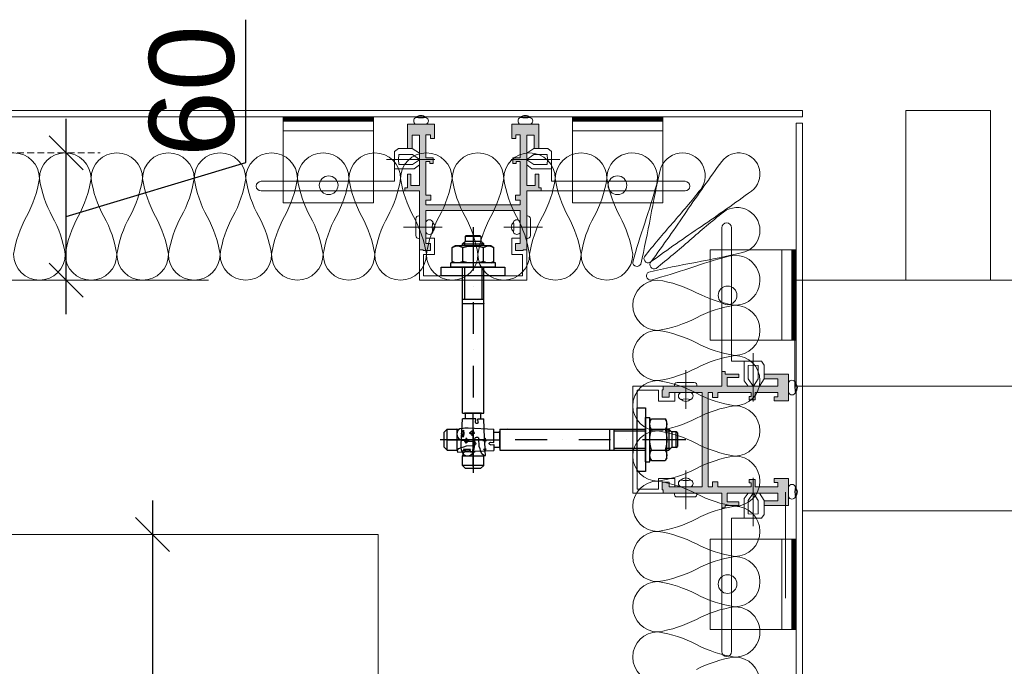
# Model space of a CAD drawing. Header units: millimetres. Extents: x 3652085 to 3778338, y -303702 to -273644.
# Tile 164 of 256: x 3679509 to 3679974, y -275460 to -275155. Entities that reach past the tile are written whole.
import ezdxf

# ---------------------------------------------------------------- set-up
doc = ezdxf.new("R2010")
doc.units = ezdxf.units.MM
doc.header["$PDMODE"] = 34
doc.linetypes.add('HIDDEN2', pattern=[4.7625, 3.175, -1.5875])
doc.layers.add('!!!! BALCONY', color=7, linetype='Continuous')
doc.layers.add('!!!! QVABIS FARTI', color=7, linetype='Continuous')
for name, color, linetype, lineweight in [('DETAIL    (HAUSART)', 110, 'Continuous', 5), ('DIM-03    (HAUSART)', 111, 'Continuous', 5), ('HANDRAIL-EXT   (HAUSART)', 247, 'Continuous', 5), ('INSULATION (HAUSEART)', 31, 'Continuous', 15), ('METAL-CONSTRUCTION (HAUSART)', 186, 'Continuous', 5), ('SLAB    (HAUSART)', 8, 'Continuous', 20)]:
    doc.layers.add(name, color=color, linetype=linetype, lineweight=lineweight)
doc.styles.add('1-20 Eng HA', font='arial.ttf', dxfattribs={"height": 40})
doc.dimstyles.new('1-20 Eng HA', dxfattribs={"dimtxt": 40, "dimasz": 16, "dimexe": 16, "dimexo": 5, "dimgap": 5, "dimtad": 1, "dimdec": 0, "dimlfac": -1, "dimzin": 0, "dimdsep": 46, "dimtxsty": '1-20 Eng HA', "dimblk": 'OBLIQUE', "dimcen": 0.09, "dimdle": 16, "dimclrd": 256, "dimclre": 256, "dimclrt": 256, "dimadec": 0, "dimazin": 0, "dimtfac": 1, "dimtdec": 0, "dimtofl": 0, "dimtmove": 0, "dimatfit": 3, "dimldrblk": 'OBLIQUE', "dimfxl": 1, "dimtolj": 1, "dimtzin": 0, "dimlwe": 0, "dimarcsym": 0})
pattern_1 = [(225, (31171581.22227, -5168657.50476), (0.2245064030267, -0.2245064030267), []), (315, (31171581.22227, -5168657.50476), (0.6735192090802, -0.2245064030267), [0.79375, -0.47625])]

# ---------------------------------------------------------------- blocks, each defined once
blk = doc.blocks.new('_Oblique')
at = {"color": 0, "linetype": 'ByBlock', "lineweight": -2}
blk.add_line((-0.5, -0.5), (0.5, 0.5), dxfattribs=at)
blk = doc.blocks.new('*D216')
at = {"layer": 'Defpoints', "color": 0, "lineweight": 0, "transparency": 16777216}
for p in [(3679633.51, -275397.99), (3679572.06, -275947.99), (3679678.44, -275947.99)]:
    blk.add_point(p, dxfattribs=at)
at = {"layer": 'DIM-03    (HAUSART)', "lineweight": -2, "transparency": 16777216}
blk.add_line((3679572.06, -275381.99), (3679572.06, -275963.99), dxfattribs=at)
at = {"layer": 'DIM-03    (HAUSART)', "linetype": 'HIDDEN2', "lineweight": 0, "transparency": 16777216}
for p, q in [((3679628.51, -275397.99), (3679556.06, -275397.99)), ((3679673.44, -275947.99), (3679556.06, -275947.99))]:
    blk.add_line(p, q, dxfattribs=at)
at = {"layer": 'DIM-03    (HAUSART)', "lineweight": -2, "transparency": 16777216, "xscale": 16, "yscale": 16, "zscale": 16}
for p, rotation in [((3679572.06, -275397.99), 90), ((3679572.06, -275947.99), 270)]:
    blk.add_blockref('_Oblique', p, dxfattribs=dict(at, rotation=rotation))
at = {"layer": 'DIM-03    (HAUSART)', "transparency": 16777216, "insert": (3679546.64, -275672.99), "char_height": 40, "attachment_point": 5, "rotation": 90, "style": '1-20 Eng HA'}
blk.add_mtext('\\A1;550', dxfattribs=at)
blk = doc.blocks.new('*D278')
at = {"layer": 'Defpoints', "color": 0, "lineweight": 0, "transparency": 16777216}
for p in [(3679479.41, -275217.98, -0.56), (3679531.33, -275217.98), (3679496.2, -275277.99, -0.56)]:
    blk.add_point(p, dxfattribs=at)
at = {"layer": 'DIM-03    (HAUSART)', "lineweight": -2, "transparency": 16777216}
for p, q in [((3679616.09, -275222.55), (3679616.09, -275155.17)), ((3679531.33, -275293.99), (3679531.33, -275201.98)), ((3679531.33, -275247.98), (3679616.09, -275222.55))]:
    blk.add_line(p, q, dxfattribs=at)
at = {"layer": 'DIM-03    (HAUSART)', "linetype": 'HIDDEN2', "lineweight": 0, "transparency": 16777216}
for p, q in [((3679484.41, -275217.98), (3679547.33, -275217.98)), ((3679501.2, -275277.99), (3679547.33, -275277.99))]:
    blk.add_line(p, q, dxfattribs=at)
at = {"layer": 'DIM-03    (HAUSART)', "lineweight": -2, "transparency": 16777216, "xscale": 16, "yscale": 16, "zscale": 16}
for p, rotation in [((3679531.33, -275217.98), 90), ((3679531.33, -275277.99), 270)]:
    blk.add_blockref('_Oblique', p, dxfattribs=dict(at, rotation=rotation))
at = {"layer": 'DIM-03    (HAUSART)', "transparency": 16777216, "insert": (3679590.67, -275188.86), "char_height": 40, "attachment_point": 5, "rotation": 90, "style": '1-20 Eng HA'}
blk.add_mtext('\\A1;60', dxfattribs=at)
blk = doc.blocks.new('Dubel_2')
for p, q in [((0, 15), (-4, 15)), ((-4, 15), (-4, -15)), ((0, -15), (0, 15)), ((-14, 8.5), (-13.25, 9.8)), ((-13.25, 9.8), (-13.65, 9.05)), ((-6.75, 9.8), (-13.25, 9.8)), ((-6.35, 9.05), (-6.75, 9.8)), ((-6, 8.5), (-6.75, 9.8)), ((-4, 10.5), (-6, 10.5)), ((-6, -10.5), (-6, 10.5)), ((-4, -10.5), (-4, 10.5)), ((-15, 5), (-16.34, 3.6)), ((-14, 5), (-15, 5)), ((-15, 5), (-15, -5)), ((-14, -8.5), (-14, 8.5)), ((-13.9, 8.25), (-14, 7.35)), ((-14, 7.35), (-13.9, 6.5)), ((-13.65, 9.05), (-13.9, 8.25)), ((-13.9, 6.5), (-13.65, 5.65)), ((-13.25, 4.9), (-13.7, 3)), ((-13.65, 5.65), (-13.25, 4.9)), ((-6.75, 4.9), (-13.25, 4.9)), ((-6.75, 4.9), (-6.35, 5.65)), ((-6.25, 3), (-6.75, 4.9)), ((-6.1, 8.25), (-6.35, 9.05)), ((-6.35, 5.65), (-6.1, 6.5)), ((-6, 7.35), (-6.1, 8.25)), ((-6.1, 6.5), (-6, 7.35)), ((64.83, 5), (-4, 5)), ((11.05, 5), (11.05, -5)), ((13.05, 5), (13.05, -5)), ((60.98, 5.25), (60.98, 5.25)), ((64.83, 5), (64.83, -5)), ((79.67, 5.6), (67.53, 4.95)), ((67.53, -1.3), (67.53, 4.95)), ((81.22, 5.6), (79.67, 5.6)), ((82.77, 5.35), (81.22, 5.6)), ((82.77, 5.35), (83.62, 5.05)), ((83.62, 5.05), (84.37, 4.45)), ((84.02, 4.8), (85.02, 5)), ((89.52, 5), (85.02, 5)), ((85.02, 5), (85.02, -5)), ((91.02, 3.5), (89.52, 5)), ((89.52, -5), (89.52, 5)), ((-22.89, 0), (-2.5, 0)), ((-18.94, 3.2), (-18.44, 3.7)), ((-18.94, 3.2), (-18.94, -3.2)), ((-18.44, -3.7), (-18.44, 3.7)), ((-18.44, 3.7), (-16.34, 3.7)), ((-16.34, 3.6), (-16.34, -3.6)), ((-15.89, 4.1), (-14, 4.1)), ((-13.7, 3), (-13.95, 1)), ((-13.95, 1), (-13.95, -1)), ((-6, 1), (-6.25, 3)), ((-6, -1), (-6, 1)), ((-4, 4.1), (11.05, 4.1)), ((5, 0), (5, 0)), ((12.5, 0), (27.49, 0)), ((34.99, 0), (34.99, 0)), ((42.49, 0), (57.48, 0)), ((64.83, 4), (64.93, 3.7)), ((64.83, -4), (64.83, 4)), ((64.93, 3.7), (65.18, 3.6)), ((89.97, 0), (64.98, 0)), ((64.98, 0), (64.98, 0)), ((67.53, 3.6), (65.18, 3.6)), ((72.48, 0), (92.92, 0)), ((79.17, 3.25), (76.47, 3.1)), ((77.22, 3.8), (76.87, 3.1)), ((76.87, 3.1), (77.62, 2.35)), ((78.12, 3.95), (77.22, 3.8)), ((77.62, 2.35), (78.62, 2.75)), ((77.87, 1.8), (77.72, 4.4)), ((78.72, 3.45), (78.12, 3.95)), ((78.62, 2.75), (78.72, 3.45)), ((81.82, 4.5), (81.77, 2.8)), ((81.77, 2.8), (82.02, 1.15)), ((82.32, 4.05), (81.82, 4.5)), ((82.02, 1.15), (81.82, 4.5)), ((82.02, 1.15), (82.47, 1.6)), ((82.67, 3.5), (82.32, 4.05)), ((82.47, 1.6), (82.72, 2.2)), ((83.87, 0.3), (82.47, -0.2)), ((82.77, 2.85), (82.67, 3.5)), ((82.72, 2.2), (82.77, 2.85)), ((84.67, 1.2), (83.87, 0.3)), ((84.37, 4.45), (84.82, 3.6)), ((84.97, 2.65), (84.67, 1.2)), ((84.82, 3.6), (84.97, 2.65)), ((91.02, -3.5), (91.02, 3.5)), ((92.92, 0), (92.92, 0)), ((-18.44, -3.7), (-18.94, -3.2)), ((-18.44, -3.7), (-16.34, -3.7)), ((-15, -5), (-16.34, -3.6)), ((-15.89, -4.1), (-14, -4.1)), ((-13.95, -1), (-13.7, -2.95)), ((-13.7, -2.95), (-13.25, -4.9)), ((-6.75, -4.9), (-6.25, -2.95)), ((-6.25, -2.95), (-6, -1)), ((-4, -4.1), (11.05, -4.1)), ((64.93, -3.7), (64.83, -4)), ((65.18, -3.6), (64.93, -3.7)), ((67.53, -3.6), (65.18, -3.6)), ((69.23, -1.2), (67.53, -1.3)), ((69.23, -2.4), (67.53, -2.3)), ((67.53, -2.3), (67.53, -5.05)), ((69.53, -1.35), (69.23, -1.2)), ((69.23, -2.4), (69.53, -2.25)), ((69.73, -1.65), (69.53, -1.35)), ((69.53, -2.25), (69.73, -1.95)), ((69.73, -1.95), (69.73, -1.65)), ((76.17, -1.55), (76.12, -1.9)), ((76.12, -1.9), (76.22, -2.25)), ((76.32, -1.2), (76.17, -1.55)), ((76.22, -2.25), (76.47, -2.55)), ((76.62, -1), (76.32, -1.2)), ((76.47, -2.55), (76.77, -2.7)), ((76.97, -0.9), (76.62, -1)), ((80.52, -2.9), (76.77, -2.7)), ((80.77, -0.7), (76.97, -0.9)), ((77.72, -4.55), (77.67, -6.25)), ((81.67, -3.3), (80.52, -2.9)), ((81.62, -0.45), (80.77, -0.7)), ((82.47, -0.2), (81.62, -0.45)), ((82.87, -3.65), (81.67, -3.3)), ((84.02, -4.15), (82.87, -3.65)), ((84.82, -5.05), (84.02, -4.15)), ((89.52, -5), (91.02, -3.5)), ((-14, -5), (-15, -5)), ((-13.9, -6.5), (-14, -7.35)), ((-14, -7.35), (-13.9, -8.2)), ((-14, -8.5), (-13.25, -9.8)), ((-13.65, -5.65), (-13.9, -6.5)), ((-13.9, -8.2), (-13.65, -9.05)), ((-13.25, -4.9), (-13.65, -5.65)), ((-13.65, -9.05), (-13.25, -9.8)), ((-6.75, -4.9), (-13.25, -4.9)), ((-6.35, -5.65), (-6.75, -4.9)), ((-6, -8.5), (-6.75, -9.8)), ((-6.75, -9.8), (-6.35, -9.05)), ((-6.1, -6.5), (-6.35, -5.65)), ((-6.35, -9.05), (-6.1, -8.2)), ((-6, -7.35), (-6.1, -6.5)), ((-6.1, -8.2), (-6, -7.35)), ((64.83, -5), (-4, -5)), ((13, -5), (13.05, -5)), ((76.57, -5.45), (67.53, -5.05)), ((76.62, -5.5), (76.57, -5.45)), ((76.67, -5.55), (76.62, -5.5)), ((77.67, -5.45), (76.67, -5.45)), ((76.67, -5.55), (76.72, -5.9)), ((78.62, -5.65), (76.72, -5.9)), ((78.62, -5.55), (77.67, -5.45)), ((78.72, -5.55), (78.62, -5.65)), ((81.62, -5.7), (78.72, -5.55)), ((81.82, -4.95), (81.62, -5.7)), ((81.62, -5.7), (81.72, -6.2)), ((81.82, -4.95), (81.72, -6.2)), ((82.62, -5.75), (81.72, -6.2)), ((82.62, -5.75), (81.82, -4.95)), ((84.77, -5.85), (82.62, -5.75)), ((84.82, -5.05), (84.77, -5.85)), ((84.82, -4.95), (85.02, -5)), ((89.52, -5), (85.02, -5)), ((-6.75, -9.8), (-13.25, -9.8)), ((-4, -10.5), (-6, -10.5)), ((-4, -15), (0, -15))]:
    blk.add_line(p, q)

msp = doc.modelspace()

# ---------------------------------------------------------------- hatches: boundary and pattern name
at = {"layer": '!!!! BALCONY', "linetype": 'Continuous', "lineweight": 13}
h = msp.add_hatch(dxfattribs=at)
h.set_pattern_fill('NET', color=252, scale=50, angle=360, style=0)
h.set_pattern_definition([(360, (3876703.29, -411435.73), (8e-14, 158.75), []), (90, (3876703.29, -411435.73), (-158.75, 9e-14), [])])
edge = h.paths.add_edge_path()
edge.add_line((3680526.49, -277142.43), (3680641.23, -277142.43))
edge.add_line((3680641.23, -277142.43), (3680641.23, -277007.45))
edge.add_line((3680641.23, -277007.45), (3680641.23, -277001.38))
edge.add_line((3680641.23, -277001.38), (3680641.23, -276991.38))
edge.add_line((3680641.23, -276991.38), (3680641.23, -276968.2))
edge.add_line((3680641.23, -276968.2), (3680641.23, -276542.2))
edge.add_line((3680641.23, -276542.2), (3680641.23, -276515.38))
edge.add_line((3680641.23, -276515.38), (3680641.23, -276491.8))
edge.add_line((3680641.23, -276491.8), (3680641.23, -276468.46))
edge.add_line((3680641.23, -276468.46), (3680641.23, -276300.34))
edge.add_line((3680641.23, -276300.34), (3680641.23, -276257.42))
edge.add_line((3680641.23, -276257.42), (3680641.23, -275991.99))
edge.add_line((3680641.23, -275991.99), (3680641.23, -275859.99))
edge.add_line((3680641.23, -275859.99), (3680641.23, -275327.99))
edge.add_line((3680641.23, -275327.99), (3679924.56, -275327.99))
edge.add_line((3679924.56, -275327.99), (3679878.45, -275327.99))
edge.add_line((3679878.45, -275327.99), (3679878.45, -275961))
edge.add_line((3679878.45, -275961), (3679798.43, -275961))
edge.add_line((3679798.43, -275961), (3679798.43, -275991.99))
edge.add_line((3679798.43, -275991.99), (3679798.43, -275991.99))
edge.add_line((3679798.43, -275991.99), (3679798.44, -276019.38))
edge.add_line((3679798.44, -276019.38), (3679798.45, -276671.49))
edge.add_line((3679798.45, -276671.49), (3679798.46, -276673.23))
edge.add_line((3679798.46, -276673.23), (3679798.46, -276714.99))
edge.add_line((3679798.46, -276714.99), (3679798.46, -276721.77))
edge.add_line((3679798.46, -276721.77), (3679798.45, -276728.49))
edge.add_line((3679798.45, -276728.49), (3679798.45, -276744.99))
edge.add_line((3679798.45, -276744.99), (3679798.47, -276744.99))
edge.add_arc((3679799.97, -276747.57), 2.99, 60.6662, 120.1949, ccw=False)
edge.add_line((3679801.43, -276744.97), (3679801.43, -276744.99))
edge.add_line((3679801.43, -276744.99), (3679810.63, -276744.99))
edge.add_line((3679810.63, -276744.99), (3679810.64, -276744.99))
edge.add_line((3679810.64, -276744.99), (3679819.54, -276744.99))
edge.add_line((3679819.54, -276744.99), (3679819.54, -276744.99))
edge.add_line((3679819.54, -276744.99), (3679822.77, -276744.99))
edge.add_line((3679822.77, -276744.99), (3679822.77, -276744.99))
edge.add_line((3679822.77, -276744.99), (3679828.1, -276744.99))
edge.add_line((3679828.1, -276744.99), (3679828.1, -276744.99))
edge.add_line((3679828.1, -276744.99), (3679831.24, -276744.99))
edge.add_line((3679831.24, -276744.99), (3679831.24, -276744.99))
edge.add_line((3679831.24, -276744.99), (3679836.94, -276744.99))
edge.add_line((3679836.94, -276744.99), (3679836.94, -276744.99))
edge.add_line((3679836.94, -276744.99), (3679844.54, -276744.99))
edge.add_line((3679844.54, -276744.99), (3679844.54, -276744.99))
edge.add_line((3679844.54, -276744.99), (3679854.98, -276744.99))
edge.add_line((3679854.98, -276744.99), (3679854.98, -276744.99))
edge.add_line((3679854.98, -276744.99), (3679856.86, -276744.99))
edge.add_line((3679856.86, -276744.99), (3679858.63, -276744.99))
edge.add_line((3679858.63, -276744.99), (3679863.56, -276744.99))
edge.add_line((3679863.56, -276744.99), (3679872.45, -276744.99))
edge.add_line((3679872.45, -276744.99), (3679878.45, -276744.99))
edge.add_line((3679878.45, -276744.99), (3679878.45, -276977.99))
edge.add_line((3679878.45, -276977.99), (3680487.9, -276977.99))
edge.add_line((3680487.9, -276977.99), (3680487.9, -277142.43))
edge.add_line((3680487.9, -277142.43), (3680526.49, -277142.43))
at = {"layer": 'DETAIL    (HAUSART)'}
h = msp.add_hatch(dxfattribs=at)
h.set_pattern_fill('ANSI38', color=0, scale=0.1, angle=270)
h.set_pattern_definition([(315, (8577316.9673, 27222493.51054), (0.2245064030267, 0.2245064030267), []), (45, (8577316.9673, 27222493.51054), (0.2245064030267, 0.6735192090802), [0.79375, -0.47625])])
h.paths.add_polyline_path([(3679633.69, -275201), (3679633.69, -275203), (3679676.27, -275203), (3679676.27, -275201)])
h = msp.add_hatch(dxfattribs=at)
h.set_pattern_fill('ANSI38', color=0, scale=0.1, angle=270)
h.set_pattern_definition([(315, (8577180.56564, 27222493.51054), (0.2245064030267, 0.2245064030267), []), (45, (8577180.56564, 27222493.51054), (0.2245064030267, 0.6735192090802), [0.79375, -0.47625])])
h.paths.add_polyline_path([(3679770.09, -275201), (3679770.09, -275203), (3679812.67, -275203), (3679812.67, -275201)])
h = msp.add_hatch(color=0, dxfattribs=at)
h.set_gradient(color1=(51, 51, 51), color2=(0, 0, 0), one_color=1, name='HEMISPHERICAL')
h.paths.add_polyline_path([(3679748.45, -275263.65), (3679746.77, -275263.65), (3679746.77, -275264.1), (3679743.2, -275264.1), (3679743.2, -275260.78), (3679745.41, -275260.78), (3679745.41, -275247.96), (3679745.41, -275245.19), (3679700.95, -275245.19), (3679700.95, -275247.96), (3679700.95, -275260.78), (3679703.16, -275260.78), (3679703.16, -275264.1), (3679699.59, -275264.1), (3679699.59, -275263.65), (3679697.91, -275263.65), (3679697.91, -275247.96), (3679697.91, -275235.95), (3679691.02, -275235.95), (3679691.02, -275234.44), (3679692.21, -275234.44), (3679692.21, -275228.02), (3679693.86, -275228.02), (3679693.86, -275233.41), (3679697.91, -275233.41), (3679697.91, -275232.95), (3679697.91, -275209.58), (3679694.5, -275209.58), (3679694.5, -275215.94), (3679692.22, -275215.94), (3679692.22, -275204.52), (3679704.92, -275204.52), (3679704.92, -275211.22), (3679703.03, -275211.22), (3679703.03, -275209.53), (3679700.95, -275209.53), (3679700.95, -275220.25), (3679704.42, -275220.25), (3679704.42, -275223.02), (3679702.81, -275223.02), (3679702.81, -275222.1), (3679700.95, -275222.1), (3679700.95, -275232.95), (3679700.95, -275237.9), (3679703.23, -275237.9), (3679703.23, -275240.34), (3679700.95, -275240.34), (3679700.95, -275242.44), (3679745.41, -275242.44), (3679745.41, -275240.34), (3679743.13, -275240.34), (3679743.13, -275237.9), (3679745.41, -275237.9), (3679745.41, -275232.95), (3679745.41, -275222.1), (3679743.55, -275222.1), (3679743.55, -275223.02), (3679741.94, -275223.02), (3679741.94, -275220.25), (3679745.41, -275220.25), (3679745.41, -275209.53), (3679743.33, -275209.53), (3679743.33, -275211.22), (3679741.44, -275211.22), (3679741.44, -275204.52), (3679754.13, -275204.52), (3679754.13, -275215.94), (3679751.97, -275215.94), (3679751.97, -275209.58), (3679748.45, -275209.58), (3679748.45, -275232.95), (3679748.45, -275233.41), (3679752.5, -275233.41), (3679752.5, -275228.02), (3679754.15, -275228.02), (3679754.15, -275234.44), (3679755.34, -275234.44), (3679755.34, -275235.95), (3679748.45, -275235.95), (3679748.45, -275247.96)])
h = msp.add_hatch(dxfattribs=at)
h.set_pattern_fill('ANSI38', color=0, scale=0.1, angle=180)
h.set_pattern_definition(pattern_1)
h.paths.add_polyline_path([(3679875.44, -275263.77), (3679873.44, -275263.77), (3679873.44, -275306.35), (3679875.44, -275306.35)])
h = msp.add_hatch(color=0, dxfattribs=at)
h.set_gradient(color1=(51, 51, 51), color2=(0, 0, 0), one_color=1, name='HEMISPHERICAL')
h.paths.add_polyline_path([(3679812.79, -275378.53), (3679812.79, -275376.85), (3679812.34, -275376.85), (3679812.34, -275373.29), (3679815.66, -275373.29), (3679815.66, -275375.49), (3679828.48, -275375.49), (3679831.26, -275375.49), (3679831.26, -275331.03), (3679828.48, -275331.03), (3679815.66, -275331.03), (3679815.66, -275333.24), (3679812.34, -275333.24), (3679812.34, -275329.67), (3679812.79, -275329.67), (3679812.79, -275327.99), (3679828.48, -275327.99), (3679840.49, -275327.99), (3679840.49, -275321.1), (3679842, -275321.1), (3679842, -275322.3), (3679848.43, -275322.3), (3679848.43, -275323.95), (3679843.03, -275323.95), (3679843.03, -275327.99), (3679843.49, -275327.99), (3679866.87, -275327.99), (3679866.87, -275324.58), (3679860.5, -275324.58), (3679860.5, -275322.31), (3679871.92, -275322.31), (3679871.92, -275335), (3679865.22, -275335), (3679865.22, -275333.12), (3679866.92, -275333.12), (3679866.92, -275331.03), (3679856.19, -275331.03), (3679856.19, -275334.5), (3679853.42, -275334.5), (3679853.42, -275332.89), (3679854.34, -275332.89), (3679854.34, -275331.03), (3679843.49, -275331.03), (3679838.54, -275331.03), (3679838.54, -275333.31), (3679836.1, -275333.31), (3679836.1, -275331.03), (3679834.01, -275331.03), (3679834.01, -275375.49), (3679836.1, -275375.49), (3679836.1, -275373.21), (3679838.54, -275373.21), (3679838.54, -275375.49), (3679843.49, -275375.49), (3679854.34, -275375.49), (3679854.34, -275373.64), (3679853.42, -275373.64), (3679853.42, -275372.02), (3679856.19, -275372.02), (3679856.19, -275375.49), (3679866.92, -275375.49), (3679866.92, -275373.41), (3679865.22, -275373.41), (3679865.22, -275371.52), (3679871.92, -275371.52), (3679871.92, -275384.22), (3679860.5, -275384.22), (3679860.5, -275382.05), (3679866.87, -275382.05), (3679866.87, -275378.53), (3679843.49, -275378.53), (3679843.03, -275378.53), (3679843.03, -275382.58), (3679848.43, -275382.58), (3679848.43, -275384.23), (3679842, -275384.23), (3679842, -275385.42), (3679840.49, -275385.42), (3679840.49, -275378.53), (3679828.48, -275378.53)])
h = msp.add_hatch(dxfattribs=at)
h.set_pattern_fill('ANSI38', color=0, scale=0.1, angle=180)
h.set_pattern_definition(pattern_1)
h.paths.add_polyline_path([(3679875.44, -275442.75), (3679873.44, -275442.75), (3679873.44, -275400.18), (3679875.44, -275400.18)])

# ---------------------------------------------------------------- linework, layer by layer
at = {"layer": '!!!! QVABIS FARTI', "lineweight": 0}
msp.add_line((3678898.45, -275277.99, -0.54), (3679598.45, -275277.99, -0.54), dxfattribs=at)
at = {"color": 0, "linetype": 'Continuous', "lineweight": 0, "elevation": -0.54}
for points in [[(3678818.45, -275197.99), (3678818.45, -275200.99), (3679878.45, -275200.99), (3679878.45, -275197.99), (3678818.45, -275197.99)], [(3679878.45, -275203.99), (3679875.45, -275203.99), (3679875.45, -275961), (3679878.45, -275961), (3679878.45, -275203.99)]]:
    msp.add_lwpolyline(points, close=True, dxfattribs=at)
at = {"layer": 'DETAIL    (HAUSART)', "color": 0}
for p, q in [((3679633.69, -275207.64, -0.54), (3679676.27, -275207.64, -0.54)), ((3679812.67, -275207.64, -0.54), (3679770.09, -275207.64, -0.54)), ((3679705.15, -275221.15, -0.54), (3679682.34, -275221.15, -0.54)), ((3679741.21, -275221.15, -0.54), (3679764.02, -275221.15, -0.54)), ((3679686.18, -275231.39, -0.54), (3679686.18, -275225.45, -0.54)), ((3679760.18, -275231.39, -0.54), (3679760.18, -275225.45, -0.54)), ((3679676.27, -275231.39, -0.54), (3679633.69, -275231.39, -0.54)), ((3679769.75, -275231.39, -0.54), (3679812.33, -275231.39, -0.54)), ((3679770.09, -275231.39, -0.54), (3679812.67, -275231.39, -0.54)), ((3679676.27, -275235.95, -0.54), (3679633.69, -275235.95, -0.54)), ((3679769.75, -275235.95, -0.54), (3679812.33, -275235.95, -0.54)), ((3679770.09, -275235.95, -0.54), (3679812.67, -275235.95, -0.54)), ((3679690.43, -275253.02, -0.54), (3679708.65, -275253.02, -0.54)), ((3679696.18, -275257.01, -0.54), (3679696.18, -275249.05, -0.54)), ((3679755.93, -275253.02, -0.54), (3679737.71, -275253.02, -0.54)), ((3679750.18, -275257.01, -0.54), (3679750.18, -275249.05, -0.54)), ((3679699.85, -275265.87, -0.54), (3679699.85, -275275.9, -0.54)), ((3679840.49, -275306.35, -0.54), (3679840.49, -275263.77, -0.54)), ((3679845.05, -275306.35, -0.54), (3679845.05, -275263.77, -0.54)), ((3679868.8, -275263.77, -0.54), (3679868.8, -275306.35, -0.54)), ((3679855.3, -275335.23, -0.54), (3679855.3, -275312.42, -0.54)), ((3679845.05, -275316.26, -0.54), (3679850.99, -275316.26, -0.54)), ((3679823.42, -275320.51, -0.54), (3679823.42, -275338.74, -0.54)), ((3679819.43, -275326.26, -0.54), (3679827.39, -275326.26, -0.54)), ((3679823.42, -275386.01, -0.54), (3679823.42, -275367.79, -0.54)), ((3679855.3, -275371.29, -0.54), (3679855.3, -275394.1, -0.54)), ((3679819.43, -275380.26, -0.54), (3679827.39, -275380.26, -0.54)), ((3679845.05, -275390.26, -0.54), (3679850.99, -275390.26, -0.54)), ((3679840.49, -275400.18, -0.54), (3679840.49, -275442.75, -0.54)), ((3679845.05, -275400.18, -0.54), (3679845.05, -275442.75, -0.54)), ((3679868.8, -275442.75, -0.54), (3679868.8, -275400.18, -0.54))]:
    msp.add_line(p, q, dxfattribs=at)
at = {"layer": 'DETAIL    (HAUSART)', "color": 0, "elevation": -0.54}
for points in [[(3679633.69, -275203), (3679676.27, -275203), (3679676.27, -275201), (3679633.69, -275201)], [(3679770.09, -275203), (3679812.67, -275203), (3679812.67, -275201), (3679770.09, -275201)], [(3679633.69, -275241.54), (3679676.27, -275241.54), (3679676.27, -275203), (3679633.69, -275203)], [(3679748.45, -275263.65), (3679746.77, -275263.65), (3679746.77, -275264.1), (3679743.2, -275264.1), (3679743.2, -275260.78), (3679745.41, -275260.78), (3679745.41, -275247.96), (3679745.41, -275245.19), (3679700.95, -275245.19), (3679700.95, -275247.96), (3679700.95, -275260.78), (3679703.16, -275260.78), (3679703.16, -275264.1), (3679699.59, -275264.1), (3679699.59, -275263.65), (3679697.91, -275263.65), (3679697.91, -275247.96), (3679697.91, -275235.95), (3679691.02, -275235.95), (3679691.02, -275234.44), (3679692.21, -275234.44), (3679692.21, -275228.02), (3679693.86, -275228.02), (3679693.86, -275233.41), (3679697.91, -275233.41), (3679697.91, -275232.95), (3679697.91, -275209.58), (3679694.5, -275209.58), (3679694.5, -275215.94), (3679692.22, -275215.94), (3679692.22, -275204.52), (3679704.92, -275204.52), (3679704.92, -275211.22), (3679703.03, -275211.22), (3679703.03, -275209.53), (3679700.95, -275209.53), (3679700.95, -275220.25), (3679704.42, -275220.25), (3679704.42, -275223.02), (3679702.81, -275223.02), (3679702.81, -275222.1), (3679700.95, -275222.1), (3679700.95, -275232.95), (3679700.95, -275237.9), (3679703.23, -275237.9), (3679703.23, -275240.34), (3679700.95, -275240.34), (3679700.95, -275242.44), (3679745.41, -275242.44), (3679745.41, -275240.34), (3679743.13, -275240.34), (3679743.13, -275237.9), (3679745.41, -275237.9), (3679745.41, -275232.95), (3679745.41, -275222.1), (3679743.55, -275222.1), (3679743.55, -275223.02), (3679741.94, -275223.02), (3679741.94, -275220.25), (3679745.41, -275220.25), (3679745.41, -275209.53), (3679743.33, -275209.53), (3679743.33, -275211.22), (3679741.44, -275211.22), (3679741.44, -275204.52), (3679754.13, -275204.52), (3679754.13, -275215.94), (3679751.97, -275215.94), (3679751.97, -275209.58), (3679748.45, -275209.58), (3679748.45, -275232.95), (3679748.45, -275233.41), (3679752.5, -275233.41), (3679752.5, -275228.02), (3679754.15, -275228.02), (3679754.15, -275234.44), (3679755.34, -275234.44), (3679755.34, -275235.95), (3679748.45, -275235.95), (3679748.45, -275247.96), (3679748.45, -275263.65)], [(3679812.67, -275241.54), (3679770.09, -275241.54), (3679770.09, -275203), (3679812.67, -275203)], [(3679834.9, -275263.77), (3679834.9, -275306.35), (3679873.44, -275306.35), (3679873.44, -275263.77)], [(3679873.44, -275263.77), (3679873.44, -275306.35), (3679875.44, -275306.35), (3679875.44, -275263.77)], [(3679812.79, -275378.53), (3679812.79, -275376.85), (3679812.34, -275376.85), (3679812.34, -275373.29), (3679815.66, -275373.29), (3679815.66, -275375.49), (3679828.48, -275375.49), (3679831.26, -275375.49), (3679831.26, -275331.03), (3679828.48, -275331.03), (3679815.66, -275331.03), (3679815.66, -275333.24), (3679812.34, -275333.24), (3679812.34, -275329.67), (3679812.79, -275329.67), (3679812.79, -275327.99), (3679828.48, -275327.99), (3679840.49, -275327.99), (3679840.49, -275321.1), (3679842, -275321.1), (3679842, -275322.3), (3679848.43, -275322.3), (3679848.43, -275323.95), (3679843.03, -275323.95), (3679843.03, -275327.99), (3679843.49, -275327.99), (3679866.87, -275327.99), (3679866.87, -275324.58), (3679860.5, -275324.58), (3679860.5, -275322.31), (3679871.92, -275322.31), (3679871.92, -275335), (3679865.22, -275335), (3679865.22, -275333.12), (3679866.92, -275333.12), (3679866.92, -275331.03), (3679856.19, -275331.03), (3679856.19, -275334.5), (3679853.42, -275334.5), (3679853.42, -275332.89), (3679854.34, -275332.89), (3679854.34, -275331.03), (3679843.49, -275331.03), (3679838.54, -275331.03), (3679838.54, -275333.31), (3679836.1, -275333.31), (3679836.1, -275331.03), (3679834.01, -275331.03), (3679834.01, -275375.49), (3679836.1, -275375.49), (3679836.1, -275373.21), (3679838.54, -275373.21), (3679838.54, -275375.49), (3679843.49, -275375.49), (3679854.34, -275375.49), (3679854.34, -275373.64), (3679853.42, -275373.64), (3679853.42, -275372.02), (3679856.19, -275372.02), (3679856.19, -275375.49), (3679866.92, -275375.49), (3679866.92, -275373.41), (3679865.22, -275373.41), (3679865.22, -275371.52), (3679871.92, -275371.52), (3679871.92, -275384.22), (3679860.5, -275384.22), (3679860.5, -275382.05), (3679866.87, -275382.05), (3679866.87, -275378.53), (3679843.49, -275378.53), (3679843.03, -275378.53), (3679843.03, -275382.58), (3679848.43, -275382.58), (3679848.43, -275384.23), (3679842, -275384.23), (3679842, -275385.42), (3679840.49, -275385.42), (3679840.49, -275378.53), (3679828.48, -275378.53), (3679812.79, -275378.53)], [(3679834.9, -275442.75), (3679834.9, -275400.18), (3679873.44, -275400.18), (3679873.44, -275442.75)], [(3679873.44, -275442.75), (3679873.44, -275400.18), (3679875.44, -275400.18), (3679875.44, -275442.75)]]:
    msp.add_lwpolyline(points, close=True, dxfattribs=at)
for points in [[(3679700.96, -275204.52), (3679696.19, -275204.52, -0.633904), (3679696.19, -275201.3, 0.093271), (3679700.96, -275201.3, -0.698074), (3679700.96, -275204.52), (3679696.19, -275204.52)], [(3679750.17, -275204.52), (3679745.4, -275204.52, -0.633904), (3679745.4, -275201.3, 0.093271), (3679750.17, -275201.3, -0.698074), (3679750.17, -275204.52), (3679745.4, -275204.52)], [(3679700.95, -275255.33), (3679700.95, -275250.56, -0.633904), (3679704.17, -275250.56, 0.093271), (3679704.17, -275255.33, -0.698074), (3679700.95, -275255.33), (3679700.95, -275250.56)], [(3679745.41, -275255.33), (3679745.41, -275250.56, 0.633904), (3679742.19, -275250.56, -0.093271), (3679742.19, -275255.33, 0.698074), (3679745.41, -275255.33), (3679745.41, -275250.56)], [(3679745.41, -275255.33), (3679745.41, -275250.56, 0.633904), (3679742.19, -275250.56, -0.093271), (3679742.19, -275255.33, 0.698074), (3679745.41, -275255.33), (3679745.41, -275250.56)], [(3679871.92, -275331.04), (3679871.92, -275326.27, -0.633904), (3679875.14, -275326.27, 0.093271), (3679875.14, -275331.04, -0.698074), (3679871.92, -275331.04), (3679871.92, -275326.27)], [(3679821.11, -275331.03), (3679825.88, -275331.03, -0.633904), (3679825.88, -275334.25, 0.093271), (3679821.11, -275334.25, -0.698074), (3679821.11, -275331.03), (3679825.88, -275331.03)], [(3679821.11, -275375.49), (3679825.88, -275375.49, 0.633904), (3679825.88, -275372.27, -0.093271), (3679821.11, -275372.27, 0.698074), (3679821.11, -275375.49), (3679825.88, -275375.49)], [(3679821.11, -275375.49), (3679825.88, -275375.49, 0.633904), (3679825.88, -275372.27, -0.093271), (3679821.11, -275372.27, 0.698074), (3679821.11, -275375.49), (3679825.88, -275375.49)], [(3679871.92, -275375.49), (3679871.92, -275380.25, 0.633904), (3679875.14, -275380.25, -0.093271), (3679875.14, -275375.49, 0.698074), (3679871.92, -275375.49), (3679871.92, -275380.25)]]:
    msp.add_lwpolyline(points, format="xyb", close=True, dxfattribs=at)
for points in [[(3679686.18, -275225.45), (3679686.18, -275225.45), (3679686.18, -275217.34), (3679687.97, -275215.94), (3679692.22, -275215.94), (3679692.22, -275215.94), (3679692.22, -275215.94)], [(3679686.18, -275225.45), (3679695.48, -275225.45), (3679697.91, -275223.59), (3679697.91, -275220.25), (3679697.91, -275218.18), (3679694.5, -275215.94)], [(3679760.18, -275225.45), (3679750.88, -275225.45), (3679748.45, -275223.59), (3679748.45, -275220.25), (3679748.45, -275218.18), (3679751.86, -275215.94)], [(3679760.18, -275225.45), (3679760.18, -275225.45), (3679760.18, -275217.34), (3679758.39, -275215.94), (3679754.13, -275215.94), (3679754.13, -275215.94), (3679754.13, -275215.94)], [(3679688.02, -275221.15), (3679688.18, -275218.79), (3679694.55, -275218.79), (3679697.91, -275221.08)], [(3679758.34, -275221.15), (3679758.18, -275218.79), (3679751.81, -275218.79), (3679748.45, -275221.08)], [(3679688.02, -275221.15), (3679688.18, -275223.51), (3679694.55, -275223.51), (3679697.91, -275221.21)], [(3679758.34, -275221.15), (3679758.18, -275223.51), (3679751.81, -275223.51), (3679748.45, -275221.21)], [(3679676.27, -275231.39), (3679686.18, -275231.39)], [(3679770.09, -275231.39), (3679760.18, -275231.39)], [(3679691.02, -275235.95), (3679690.43, -275235.95), (3679676.27, -275235.95)], [(3679748.55, -275235.95), (3679756.04, -275235.95), (3679770.2, -275235.95)], [(3679700.95, -275260.2), (3679700.95, -275260.78), (3679703.16, -275260.78), (3679703.16, -275264.1), (3679699.59, -275264.1), (3679699.59, -275263.65), (3679697.91, -275263.65), (3679697.91, -275246.15)], [(3679697.91, -275277.99), (3679748.45, -275277.99), (3679748.45, -275263.65), (3679746.77, -275263.65), (3679746.77, -275264.1), (3679743.2, -275264.1), (3679743.2, -275260.78), (3679745.41, -275260.78), (3679745.41, -275258.15), (3679741.42, -275258.15), (3679741.42, -275265.87), (3679746.51, -275265.87), (3679746.51, -275275.9), (3679699.85, -275275.9), (3679699.85, -275265.87), (3679704.94, -275265.87), (3679704.94, -275258.15), (3679700.95, -275258.15), (3679700.95, -275260.78), (3679703.16, -275260.78), (3679703.16, -275264.1), (3679699.59, -275264.1), (3679699.59, -275263.65), (3679697.91, -275263.65), (3679697.91, -275277.99)], [(3679840.49, -275321.1), (3679840.49, -275320.51), (3679840.49, -275306.35)], [(3679845.05, -275306.35), (3679845.05, -275316.26)], [(3679850.99, -275316.26), (3679850.99, -275316.26), (3679859.11, -275316.26), (3679860.5, -275318.05), (3679860.5, -275322.31), (3679860.5, -275322.31), (3679860.5, -275322.31)], [(3679850.99, -275316.26), (3679850.99, -275325.57), (3679852.86, -275327.99), (3679856.19, -275327.99), (3679858.26, -275327.99), (3679860.5, -275324.58)], [(3679855.3, -275318.11), (3679852.94, -275318.26), (3679852.94, -275324.63), (3679855.23, -275327.99)], [(3679855.3, -275318.11), (3679857.66, -275318.26), (3679857.66, -275324.63), (3679855.36, -275327.99)], [(3679798.45, -275327.99), (3679798.45, -275378.53), (3679812.79, -275378.53), (3679812.79, -275376.85), (3679812.34, -275376.85), (3679812.34, -275373.29), (3679815.66, -275373.29), (3679815.66, -275375.49), (3679818.29, -275375.49), (3679818.29, -275371.51), (3679810.57, -275371.51), (3679810.57, -275376.59), (3679800.55, -275376.59), (3679800.55, -275329.94), (3679810.57, -275329.94), (3679810.57, -275335.02), (3679818.29, -275335.02), (3679818.29, -275331.03), (3679815.66, -275331.03), (3679815.66, -275333.24), (3679812.34, -275333.24), (3679812.34, -275329.67), (3679812.79, -275329.67), (3679812.79, -275327.99), (3679798.45, -275327.99)], [(3679850.99, -275390.26), (3679850.99, -275380.96), (3679852.86, -275378.53), (3679856.19, -275378.53), (3679858.26, -275378.53), (3679860.5, -275381.95)], [(3679855.3, -275388.42), (3679852.94, -275388.27), (3679852.94, -275381.89), (3679855.23, -275378.53)], [(3679855.3, -275388.42), (3679857.66, -275388.27), (3679857.66, -275381.89), (3679855.36, -275378.53)], [(3679840.49, -275385.42), (3679840.49, -275386.02), (3679840.49, -275400.18)], [(3679850.99, -275390.26), (3679850.99, -275390.26), (3679859.11, -275390.26), (3679860.5, -275388.47), (3679860.5, -275384.22), (3679860.5, -275384.22), (3679860.5, -275384.22)], [(3679845.05, -275400.18), (3679845.05, -275390.26)]]:
    msp.add_lwpolyline(points, dxfattribs=at)
for points in [[(3679633.69, -275235.95), (3679623.23, -275235.95, -1), (3679623.23, -275231.39), (3679633.69, -275231.39)], [(3679812.67, -275235.95), (3679823.13, -275235.95, 1), (3679823.13, -275231.39), (3679812.67, -275231.39)], [(3679840.49, -275263.77), (3679840.49, -275253.31, -1), (3679845.05, -275253.31), (3679845.05, -275263.77)], [(3679840.49, -275442.75), (3679840.49, -275453.21, 1), (3679845.05, -275453.21), (3679845.05, -275442.75)]]:
    msp.add_lwpolyline(points, format="xyb", dxfattribs=at)
at = {"layer": 'DETAIL    (HAUSART)', "color": 0}
for centre in [(3679655.1, -275233.26, -0.54), (3679791.26, -275233.26, -0.54), (3679843.18, -275285.19, -0.54), (3679843.18, -275421.34, -0.54)]:
    msp.add_circle(centre, 4.41, dxfattribs=at)
for centre, radius, start, end in [((3679698.57, -275203.11, -0.54), 2.79, 39.3583, 140.6417), ((3679747.79, -275203.11, -0.54), 2.79, 39.3583, 140.6417), ((3679697.44, -275248.98, -0.54), 1.27, 68.4887, 183.3592), ((3679748.91, -275248.98, -0.54), 1.27, 356.6408, 111.5113), ((3679716.84, -275252.95, -0.54), 12.89, 169.3428, 190.6572), ((3679702.36, -275252.95, -0.54), 2.79, 309.3583, 50.6417), ((3679744, -275252.95, -0.54), 2.79, 129.3583, 230.6417), ((3679744, -275252.95, -0.54), 2.79, 129.3583, 230.6417), ((3679729.52, -275252.95, -0.54), 12.89, 349.3428, 10.6572), ((3679729.52, -275252.95, -0.54), 12.89, 349.3428, 10.6572), ((3679697.44, -275257.09, -0.54), 1.27, 176.6408, 291.5113), ((3679702.56, -275254.74, -0.54), 1.72, 200.1734, 339.8266), ((3679743.8, -275254.74, -0.54), 1.72, 200.1734, 339.8266), ((3679743.8, -275254.74, -0.54), 1.72, 200.1734, 339.8266), ((3679748.91, -275257.09, -0.54), 1.27, 248.4887, 3.3592), ((3679819.36, -275327.53, -0.54), 1.27, 86.6408, 201.5113), ((3679827.46, -275327.53, -0.54), 1.27, 338.4887, 93.3592), ((3679873.33, -275328.66, -0.54), 2.79, 309.3583, 50.6417), ((3679821.7, -275332.64, -0.54), 1.72, 110.1734, 249.8266), ((3679823.49, -275346.92, -0.54), 12.89, 79.3428, 100.6572), ((3679823.49, -275332.44, -0.54), 2.79, 219.3583, 320.6417), ((3679821.7, -275373.88, -0.54), 1.72, 110.1734, 249.8266), ((3679821.7, -275373.88, -0.54), 1.72, 110.1734, 249.8266), ((3679823.49, -275359.61, -0.54), 12.89, 259.3428, 280.6572), ((3679823.49, -275359.61, -0.54), 12.89, 259.3428, 280.6572), ((3679823.49, -275374.08, -0.54), 2.79, 39.3583, 140.6417), ((3679823.49, -275374.08, -0.54), 2.79, 39.3583, 140.6417), ((3679819.36, -275379, -0.54), 1.27, 158.4887, 273.3592), ((3679827.46, -275379, -0.54), 1.27, 266.6408, 21.5113), ((3679827.46, -275379, -0.54), 1.27, 266.6408, 21.5113), ((3679873.33, -275377.87, -0.54), 2.79, 309.3583, 50.6417)]:
    msp.add_arc(centre, radius, start, end, dxfattribs=at)
at = {"layer": 'HANDRAIL-EXT   (HAUSART)', "elevation": -0.54}
msp.add_lwpolyline([(3679967.21, -275197.99), (3679967.21, -275277.99), (3679927.21, -275277.99), (3679927.21, -275197.99), (3679967.21, -275197.99)], dxfattribs=at)
at = {"layer": 'INSULATION (HAUSEART)', "elevation": -0.54}
for points in [[(3679810.3, -275467.61, -1), (3679810.3, -275443.91, -0.082764), (3679828.45, -275449.83, 0.082764), (3679846.59, -275455.76, 1), (3679846.6, -275432.06, 0.082764), (3679828.45, -275437.98, -0.082764), (3679810.3, -275443.91, -1), (3679810.3, -275420.2, -0.082764), (3679828.45, -275426.13, 0.082764), (3679846.6, -275432.06, 1), (3679846.6, -275408.35, 0.082764), (3679828.45, -275414.28, -0.082764), (3679810.3, -275420.2, -1), (3679810.3, -275396.5, -0.082764), (3679828.45, -275402.43, 0.082764), (3679846.6, -275408.35, 1), (3679846.6, -275384.65, 0.082764), (3679828.45, -275390.58, -0.082764), (3679810.3, -275396.5, -1), (3679810.3, -275372.8, -0.082764), (3679828.45, -275378.73, 0.082764), (3679846.6, -275384.65, 1), (3679846.6, -275360.95, 0.082764), (3679828.45, -275366.87, -0.082764), (3679810.3, -275372.8, -1), (3679810.3, -275349.1, -0.082764), (3679828.45, -275355.02, 0.082764), (3679846.6, -275360.95, 1), (3679846.6, -275337.25, 0.082764), (3679828.45, -275343.17, -0.082764), (3679810.3, -275349.1, -1), (3679810.3, -275325.4, -0.082764), (3679828.45, -275331.32, 0.082764), (3679846.6, -275337.25, 1), (3679846.6, -275313.55, 0.082764), (3679828.45, -275319.47, -0.082764), (3679810.3, -275325.4, -1), (3679810.3, -275301.69, -0.082764), (3679828.45, -275307.62, 0.082764), (3679846.6, -275313.55, 1), (3679846.6, -275289.84, 0.082764), (3679828.45, -275295.77, -0.082764), (3679810.3, -275301.69, -1), (3679810.3, -275277.99, -0.082059), (3679828.49, -275283.92, 0.082059), (3679846.68, -275289.84, 1.130658), (3679843.82, -275266.65, 0.013816), (3679825.37, -275272.32, -0.013816), (3679806.92, -275277.99, -0.791414), (3679806.03, -275274.2, -0.011802), (3679828.15, -275269.62, 0.011802), (3679850.28, -275265.04, 1.222131), (3679841.19, -275245.94, 0.012896), (3679825.33, -275259.21, -0.012896), (3679809.47, -275272.48, -0.850803), (3679807.16, -275269.28, -0.009223), (3679830.81, -275252.64, 0.009223), (3679854.45, -275235.99, 1.15301), (3679840.45, -275221.99, 0.009223), (3679823.81, -275245.63, -0.009223), (3679807.16, -275269.28, -0.850803), (3679803.96, -275266.97, -0.012896), (3679817.23, -275251.11, 0.012896), (3679830.5, -275235.25, 1.222131), (3679811.41, -275226.16, 0.011802), (3679806.82, -275248.29, -0.011802), (3679802.24, -275270.41, -0.791414), (3679798.45, -275269.52, -0.013878), (3679804.1, -275251.16, 0.013878), (3679809.75, -275232.79, 1.130658), (3679786.29, -275229.9, 0.083726), (3679792.37, -275247.87, -0.083726), (3679798.45, -275265.83, -1), (3679774.13, -275265.83, -0.086046), (3679780.21, -275247.99, 0.086046), (3679786.29, -275230.15, 1), (3679761.96, -275230.15, 0.086046), (3679768.04, -275247.99, -0.086046), (3679774.13, -275265.83, -1), (3679749.8, -275265.83, -0.086046), (3679755.88, -275247.99, 0.086046), (3679761.96, -275230.15, 1), (3679737.64, -275230.15, 0.086046), (3679743.72, -275247.99, -0.086046), (3679749.8, -275265.83, -1), (3679725.48, -275265.83, -0.086046), (3679731.56, -275247.99, 0.086046), (3679737.64, -275230.15, 1), (3679713.31, -275230.15, 0.086046), (3679719.4, -275247.99, -0.086046), (3679725.48, -275265.83, -1), (3679701.15, -275265.83, -0.086046), (3679707.23, -275247.99, 0.086046), (3679713.31, -275230.15, 1), (3679688.99, -275230.15, 0.086046), (3679695.07, -275247.99, -0.086046), (3679701.15, -275265.83, -1), (3679676.83, -275265.83, -0.086046), (3679682.91, -275247.99, 0.086046), (3679688.99, -275230.15, 1), (3679664.67, -275230.15, 0.086046), (3679670.75, -275247.99, -0.086046), (3679676.83, -275265.83, -1), (3679652.5, -275265.83, -0.086046), (3679658.59, -275247.99, 0.086046), (3679664.67, -275230.15, 1), (3679640.34, -275230.15, 0.086046), (3679646.42, -275247.99, -0.086046), (3679652.5, -275265.83, -1), (3679628.18, -275265.83, -0.086046), (3679634.26, -275247.99, 0.086046), (3679640.34, -275230.15, 1), (3679616.02, -275230.15, 0.086046), (3679622.1, -275247.99, -0.086046), (3679628.18, -275265.83, -1), (3679603.86, -275265.83, -0.086046), (3679609.94, -275247.99, 0.086046), (3679616.02, -275230.15, 1), (3679591.69, -275230.15, 0.086046), (3679597.77, -275247.99, -0.086046), (3679603.86, -275265.83, -1), (3679579.53, -275265.83, -0.086046), (3679585.61, -275247.99, 0.086046), (3679591.69, -275230.15, 1), (3679567.37, -275230.15, 0.086046), (3679573.45, -275247.99, -0.086046), (3679579.53, -275265.83, -1), (3679555.21, -275265.83, -0.086046), (3679561.29, -275247.99, 0.086046), (3679567.37, -275230.15, 1), (3679543.04, -275230.15, 0.086046), (3679549.13, -275247.99, -0.086046), (3679555.21, -275265.83, -1), (3679530.88, -275265.83, -0.086046), (3679536.96, -275247.99, 0.086046), (3679543.04, -275230.15, 1), (3679518.72, -275230.15, 0.086046), (3679524.8, -275247.99, -0.086046), (3679530.88, -275265.83, -1), (3679506.56, -275265.83, -0.086046), (3679512.64, -275247.99, 0.086046), (3679518.72, -275230.15, 1), (3679494.4, -275230.15, 0.086046)], [(3679846.59, -275479.46, 1), (3679846.59, -275455.76, 0.082764), (3679828.45, -275461.68, -0.082764)]]:
    msp.add_lwpolyline(points, format="xyb", dxfattribs=at)
at = {"layer": 'METAL-CONSTRUCTION (HAUSART)'}
for p, q in [((3679874.94, -275277.99, -0.54), (3679874.94, -275327.99, -0.54)), ((3679870.54, -275377.99, -0.54), (3679870.54, -275427.99, -0.54))]:
    msp.add_line(p, q, dxfattribs=at)
at = {"layer": 'METAL-CONSTRUCTION (HAUSART)', "elevation": -0.54}
for points in [[(3679874.94, -275277.99), (3680641.23, -275277.99)], [(3679874.94, -275327.99), (3680641.23, -275327.99)]]:
    msp.add_lwpolyline(points, dxfattribs=at)
at = {"layer": 'SLAB    (HAUSART)', "elevation": -0.54}
msp.add_lwpolyline([(3679678.45, -276757.99), (3679725.47, -276757.99, -0.268913), (3679728.47, -276757.98), (3679728.94, -276757.99, -0.407161), (3679728.45, -276757.49), (3679728.45, -276700.82), (3679728.43, -275947.99), (3679678.44, -275947.99), (3679678.46, -275397.99), (3679118.45, -275397.99), (3679118.45, -276997.99), (3679678.45, -276997.99), (3679678.45, -276757.99)], format="xyb", close=True, dxfattribs=at)

# ---------------------------------------------------------------- block references
at = {"lineweight": 0, "xscale": -1, "rotation": 90}
msp.add_blockref('Dubel_2', (3679723.18, -275275.9, -0.54), dxfattribs=at)
at = {"lineweight": 0, "xscale": -1}
msp.add_blockref('Dubel_2', (3679800.55, -275353.26, -0.54), dxfattribs=at)

# ---------------------------------------------------------------- dimensions: what is measured, and where the dimension line sits
at = {"layer": 'DIM-03    (HAUSART)'}
dim = msp.add_linear_dim(base=(3679531.33, -275217.98, 0.02), p1=(3679496.2, -275277.99, -0.54), p2=(3679479.41, -275217.98, -0.54), angle=90, dimstyle='1-20 Eng HA', override={"dimtmove": 1}, dxfattribs=at)
dim.commit()
dim.dimension.update_dxf_attribs({"geometry": '*D278', "text_midpoint": (3679590.67, -275217.55, 0.02)})
dim = msp.add_linear_dim(base=(3679572.06, -275947.99, -0.54), p1=(3679633.51, -275397.99, -0.54), p2=(3679678.44, -275947.99, -0.54), angle=90, dimstyle='1-20 Eng HA', dxfattribs=at)
dim.commit()
dim.dimension.update_dxf_attribs({"geometry": '*D216', "text_midpoint": (3679546.64, -275672.99, -0.54)})

doc.saveas('drawing.dxf')
